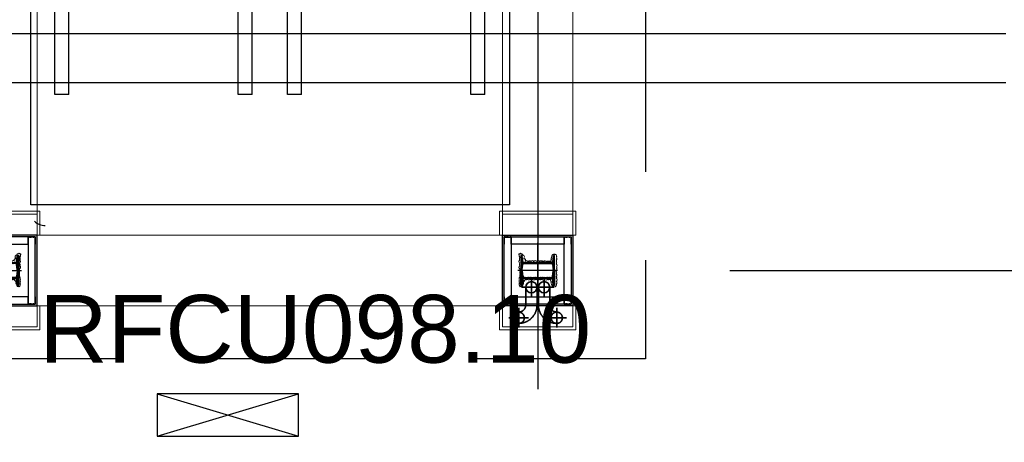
# Model space of a CAD drawing. Header units: centimetres. Extents: x -149939 to 48626, y -46000 to 152985.
# Tile 128 of 256: x -18313 to -11332, y 33783 to 36776. Entities that reach past the tile are written whole.
import ezdxf

# ---------------------------------------------------------------- set-up
doc = ezdxf.new("R2010")
doc.units = ezdxf.units.CM
doc.header["$LTSCALE"] = 50
doc.header["$PDMODE"] = 35
doc.header["$PDSIZE"] = 0.1
for name, pattern in [('Balustrady$0$DASHED', [0.75, 0.5, -0.25]), ('DASHDOT2', [12.7, 6.35, -3.175, 0, -3.175]), ('DIVIDE', [31.75, 12.7, -6.35, 0, -6.35, 0, -6.35]), ('HIDDEN', [9.525, 6.35, -3.175]), ('Kondygnacja  -0_5$0$HIDDEN', [9.525, 6.35, -3.175]), ('Kondygnacja  -0_5$0$HIDDEN2', [4.7625, 3.175, -1.5875]), ('Obudowy i okł. słupów$0$HIDDEN', [9.525, 6.35, -3.175]), ('Osie rzutów$0$DASHDOT2', [12.7, 6.35, -3.175, 0, -3.175]), ('Przekrój B-B$0$DASHDOT2', [12.7, 6.35, -3.175, 0, -3.175])]:
    doc.linetypes.add(name, pattern=pattern)
doc.layers.get('0').update_dxf_attribs({"color": 8})
doc.layers.get('DEFPOINTS').update_dxf_attribs({"color": 8})
for name, color, linetype in [('ARCH_INFO_OSIE', 8, 'Continuous'), ('ARCH_INFO_OSIE_IST', 8, 'Przekrój B-B$0$DASHDOT2'), ('ARCH_SCHODY_IST', 8, 'Continuous'), ('ARCH_SZYNY', 8, 'Continuous'), ('D1$0$ARCH_INFO_OPISY', 8, 'Continuous'), ('Kondygnacja  -0_5$0$ARCH_KONSTR_POWYŻEJ RZUTU', 8, 'Kondygnacja  -0_5$0$HIDDEN'), ('Kondygnacja  -0_5$0$ARCH_KONSTR_POWYŻEJ RZUTU_IST', 8, 'Kondygnacja  -0_5$0$HIDDEN2'), ('Kondygnacja  -0_5$0$ARCH_SCHODY_IST', 8, 'Continuous'), ('Kondygnacja  -0_5$0$ARCH_STROP', 8, 'Continuous'), ('Kondygnacja -1$0$ARCH_STAL_IST', 8, 'Continuous'), ('Obudowy i okł. słupów$0$ARCH_GK', 8, 'Continuous'), ('Obudowy i okł. słupów$0$ARCH_PROFILE', 8, 'Continuous'), ('Osie rzutów$0$ARCH_INFO_OSIE_IST', 8, 'Osie rzutów$0$DASHDOT2'), ('Osie rzutów$0$ARCH_INFO_OSIE_OPISY_IST', 8, 'Continuous')]:
    doc.layers.add(name, color=color, linetype=linetype)
for name, color, linetype, lineweight in [('INSTALACJE', 8, 'Continuous', 35), ('Kondygnacja  -0_5$0$ARCH_INFO_WYMIARY', 8, 'Continuous', 9), ('Obudowy i okł. słupów$0$ARCH_hatch', 8, 'Continuous', 13), ('Obudowy i okł. słupów$0$ARCH_WIDOK', 8, 'Continuous', 13), ('RFCU', 6, 'Continuous', 30)]:
    doc.layers.add(name, color=color, linetype=linetype, lineweight=lineweight)
doc.styles.add('Arial', font='ARIAL.TTF')
doc.styles.add('Kondygnacja  -0_5$0$Romans', font='Romans.shx', dxfattribs={"width": 0.7})
doc.linetypes.add('SZYNA_LINE', pattern='A,12.7,-7.75,["SZYNA",Standard,S=2.54,R=0,X=-5.95,Y=-1.27],-7.75', length=28.2)
doc.dimstyles.new('Kondygnacja  -0_5$0$Wymiary 1-100', dxfattribs={"dimtxt": 12, "dimasz": 10, "dimexe": 5, "dimexo": 0, "dimgap": 4, "dimtad": 1, "dimrnd": 0.5, "dimzin": 12, "dimdsep": 46, "dimtxsty": 'Kondygnacja  -0_5$0$Romans', "dimblk": 'Kondygnacja  -0_5$0$_Oblique', "dimcen": 10, "dimdle": 10, "dimclrt": 55, "dimazin": 0, "dimtfac": 1, "dimtmove": 1, "dimatfit": 3, "dimfxl": 8, "dimfxlon": 1, "dimtolj": 1, "dimtzin": 0, "dimarcsym": 0})
pattern_1 = [(315, (-9168.25782, 10650.3877), (0.224506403, 0.224506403), [])]

# ---------------------------------------------------------------- blocks, each defined once
blk = doc.blocks.new('Osie rzutów')
at = {"layer": 'Osie rzutów$0$ARCH_INFO_OSIE_IST', "ltscale": 10}
for p, q in [((10460, 12510), (10460, 4623.26)), ((4436.24, 8000), (15156.54, 8000))]:
    blk.add_line(p, q, dxfattribs=at)
blk = doc.blocks.new('Kondygnacja  -0_5$0$konstrukcja istniejąca -0.5')
at = {"layer": 'Kondygnacja  -0_5$0$ARCH_KONSTR_POWYŻEJ RZUTU_IST', "ltscale": 10}
for points in [[(9938, 8167.89), (10982, 8167.89)], [(10982, 8132.89), (9938, 8132.89)]]:
    blk.add_lwpolyline(points, dxfattribs=at)
blk = doc.blocks.new('pB słup')
at = {"layer": 'Kondygnacja -1$0$ARCH_STAL_IST'}
h = blk.add_hatch(dxfattribs=at)
h.set_pattern_fill('ANSI31', color=256, scale=0.1, angle=270, style=0)
h.set_pattern_definition(pattern_1)
edge = h.paths.add_edge_path()
edge.add_arc((24.9, 9.62), 0.87, 0, 82.02724)
edge.add_line((25.02, 10.48), (21.35, 11))
edge.add_arc((21.42, 11.51), 0.52, 180, 262.02724, ccw=False)
edge.add_line((20.9, 11.51), (20.9, 12))
edge.add_line((20.9, 12), (31.5, 12))
edge.add_line((31.5, 12), (31.5, 11.51))
edge.add_arc((30.98, 11.51), 0.52, 277.97276, 360, ccw=False)
edge.add_line((31.05, 11), (27.38, 10.48))
edge.add_arc((27.51, 9.62), 0.87, 97.97276, 180)
edge.add_line((26.64, 9.62), (26.64, -9.62))
edge.add_arc((27.51, -9.62), 0.87, 180, 262.02724)
edge.add_line((27.38, -10.48), (31.05, -11))
edge.add_arc((30.98, -11.51), 0.52, 360, 82.02724, ccw=False)
edge.add_line((31.5, -11.51), (31.5, -12))
edge.add_line((31.5, -12), (20.9, -12))
edge.add_line((20.9, -12), (20.9, -11.51))
edge.add_arc((21.42, -11.51), 0.52, 97.97276, 180, ccw=False)
edge.add_line((21.35, -11), (25.02, -10.48))
edge.add_arc((24.9, -9.62), 0.87, 277.97276, 0)
edge.add_line((25.76, -9.62), (25.76, 9.62))
h = blk.add_hatch(dxfattribs=at)
h.set_pattern_fill('ANSI31', color=256, scale=0.1, angle=270, style=0)
h.set_pattern_definition(pattern_1)
edge = h.paths.add_edge_path()
edge.add_arc((38.11, 9.62), 0.87, 97.97276, 180, ccw=False)
edge.add_line((37.98, 10.48), (41.65, 11))
edge.add_arc((41.58, 11.51), 0.52, 277.97276, 360)
edge.add_line((42.1, 11.51), (42.1, 12))
edge.add_line((42.1, 12), (31.5, 12))
edge.add_line((31.5, 12), (31.5, 11.51))
edge.add_arc((32.02, 11.51), 0.52, 180, 262.02724)
edge.add_line((31.95, 11), (35.62, 10.48))
edge.add_arc((35.5, 9.62), 0.87, 0, 82.02724, ccw=False)
edge.add_line((36.37, 9.62), (36.37, -9.62))
edge.add_arc((35.5, -9.62), 0.87, 277.97276, 360, ccw=False)
edge.add_line((35.62, -10.48), (31.95, -11))
edge.add_arc((32.02, -11.51), 0.52, 97.97276, 180)
edge.add_line((31.5, -11.51), (31.5, -12))
edge.add_line((31.5, -12), (42.1, -12))
edge.add_line((42.1, -12), (42.1, -11.51))
edge.add_arc((41.58, -11.51), 0.52, 0, 82.02724)
edge.add_line((41.65, -11), (37.98, -10.48))
edge.add_arc((38.11, -9.62), 0.87, 180, 262.02724, ccw=False)
edge.add_line((37.24, -9.62), (37.24, 9.62))
at = {"layer": 'Obudowy i okł. słupów$0$ARCH_hatch'}
h = blk.add_hatch(dxfattribs=at)
h.set_pattern_fill('AR-SAND', color=256, scale=0.01, style=0)
h.paths.add_polyline_path([(6.5, 25), (6.5, -25), (56.5, -25), (56.5, 25)])
h.paths.add_polyline_path([(55.25, 23.75), (55.25, -23.75), (7.75, -23.75), (7.75, 23.75)], flags=16)
at = {"layer": 'ARCH_INFO_OSIE', "linetype": 'DIVIDE', "ltscale": 0.1}
for points in [[(31.5, -14), (31.5, 14)], [(51.07, 0), (11.93, 0)], [(23.05, 0), (32.78, 0)]]:
    blk.add_lwpolyline(points, dxfattribs=at)
at = {"layer": 'Kondygnacja -1$0$ARCH_STAL_IST'}
for points in [[(25.76, 9.62, 0.37402), (25.02, 10.48), (21.35, 11, -0.37402), (20.9, 11.51), (20.9, 12), (31.5, 12), (31.5, 11.51, -0.37402), (31.05, 11), (27.38, 10.48, 0.37402), (26.64, 9.62), (26.64, -9.62, 0.37402), (27.38, -10.48), (31.05, -11, -0.37402), (31.5, -11.51), (31.5, -12), (20.9, -12), (20.9, -11.51, -0.37402), (21.35, -11), (25.02, -10.48, 0.37402), (25.76, -9.62)], [(37.24, 9.62, -0.37402), (37.98, 10.48), (41.65, 11, 0.37402), (42.1, 11.51), (42.1, 12), (31.5, 12), (31.5, 11.51, 0.37402), (31.95, 11), (35.62, 10.48, -0.37402), (36.37, 9.62), (36.37, -9.62, -0.37402), (35.62, -10.48), (31.95, -11, 0.37402), (31.5, -11.51), (31.5, -12), (42.1, -12), (42.1, -11.51, 0.37402), (41.65, -11), (37.98, -10.48, -0.37402), (37.24, -9.62)]]:
    blk.add_lwpolyline(points, format="xyb", close=True, dxfattribs=at)
at = {"layer": 'Obudowy i okł. słupów$0$ARCH_GK'}
for points in [[(6.5, -25), (56.5, -25), (56.5, 25), (6.5, 25)], [(7.75, -23.75), (55.25, -23.75), (55.25, 23.75), (7.75, 23.75)]]:
    blk.add_lwpolyline(points, close=True, dxfattribs=at)
at = {"layer": 'Obudowy i okł. słupów$0$ARCH_PROFILE'}
for points in [[(7.76, 22.16), (7.85, 22.25), (7.85, 22.75), (7.75, 22.85), (7.75, 23.75), (12.82, 23.75, -1), (12.82, 23.7), (7.8, 23.7), (7.8, 22.87), (7.9, 22.77), (7.9, 22.23), (7.8, 22.13), (7.8, 20.92), (7.9, 20.82), (7.9, 19.73), (7.8, 19.63), (7.8, 18.8), (12.82, 18.8, -1), (12.82, 18.75), (7.75, 18.75), (7.75, 19.65), (7.85, 19.75), (7.85, 20.8), (7.76, 20.89)], [(55.33, 22.16), (55.25, 22.25), (55.25, 22.75), (55.35, 22.85), (55.35, 23.75), (50.28, 23.75, 1), (50.28, 23.7), (55.3, 23.7), (55.3, 22.87), (55.2, 22.77), (55.2, 22.23), (55.3, 22.13), (55.3, 20.92), (55.2, 20.82), (55.2, 19.73), (55.3, 19.63), (55.3, 18.8), (50.28, 18.8, 1), (50.28, 18.75), (55.35, 18.75), (55.35, 19.65), (55.25, 19.75), (55.25, 20.8), (55.33, 20.89)], [(7.76, -22.16), (7.85, -22.25), (7.85, -22.75), (7.75, -22.85), (7.75, -23.75), (12.82, -23.75, 1), (12.82, -23.7), (7.8, -23.7), (7.8, -22.87), (7.9, -22.77), (7.9, -22.23), (7.8, -22.13), (7.8, -20.92), (7.9, -20.82), (7.9, -19.73), (7.8, -19.63), (7.8, -18.8), (12.82, -18.8, 1), (12.82, -18.75), (7.75, -18.75), (7.75, -19.65), (7.85, -19.75), (7.85, -20.8), (7.76, -20.89)], [(55.33, -22.16), (55.25, -22.25), (55.25, -22.75), (55.35, -22.85), (55.35, -23.75), (50.28, -23.75, -1), (50.28, -23.7), (55.3, -23.7), (55.3, -22.87), (55.2, -22.77), (55.2, -22.23), (55.3, -22.13), (55.3, -20.92), (55.2, -20.82), (55.2, -19.73), (55.3, -19.63), (55.3, -18.8), (50.28, -18.8, -1), (50.28, -18.75), (55.35, -18.75), (55.35, -19.65), (55.25, -19.75), (55.25, -20.8), (55.33, -20.89)]]:
    blk.add_lwpolyline(points, format="xyb", close=True, dxfattribs=at)
blk.add_lwpolyline([(50.25, -8.37), (50.25, -18.75), (12.85, -18.75), (12.85, 18.75), (50.25, 18.75), (50.25, -8.37)], dxfattribs=at)
at = {"layer": 'Obudowy i okł. słupów$0$ARCH_WIDOK'}
for points in [[(-10.5, -27), (6.5, -27), (6.5, 27), (-10.5, 27)], [(73.5, -27), (56.5, -27), (56.5, 27), (73.5, 27)]]:
    blk.add_lwpolyline(points, close=True, dxfattribs=at)
at = {"layer": 'Obudowy i okł. słupów$0$ARCH_WIDOK', "linetype": 'Obudowy i okł. słupów$0$HIDDEN'}
blk.add_lwpolyline([(71.5, -25), (71.5, 25), (-8.5, 25), (-8.5, -25)], close=True, dxfattribs=at)
at = {"layer": 'Obudowy i okł. słupów$0$ARCH_WIDOK'}
blk.add_lwpolyline([(37.73, -9.38, 0.520567), (37.73, -8.91, 0.520567), (37.73, -8.16, 0.520567), (37.73, -6.92, 0.520567), (37.73, -4.95, 0.520567), (37.73, -2.82, 0.520567), (37.73, -2.47, 0.520567), (37.73, -1.32, 0.520567), (37.73, -0.04, 0.520567), (37.73, 0.83, 0.520567), (37.73, 1.89, 0.520567), (37.73, 3.64, 0.520567), (37.73, 5.02, 0.520567), (37.73, 5.54, 0.520567), (37.73, 7.1, 0.520567), (37.73, 8.22, 0.520567), (37.73, 8.52, 0.520567), (37.73, 9.06, 0.520567), (38.39, 9.06, 0.520567), (38.39, 9.62, 0.520567), (39.17, 9.62, 0.520567), (39.17, 10.31, 0.520567), (40.18, 10.31, 0.520567), (41.11, 10.31, 0.391103), (41.8, 10.61, 0.097049), (42.38, 10.85, 0.466209), (42.81, 11.44, 0.695481), (42.74, 11.98, 0.486099), (42.81, 12.76, 0.35864), (41.85, 12.89, 0.520567), (40.68, 12.86, 0.520567), (39.91, 12.86, 0.520567), (38.8, 12.86, 0.520567), (37.52, 12.86, 0.520567), (36.51, 12.86, 0.520567), (36.51, 12.4, 0.520567), (35.25, 12.4, 0.520567), (34.27, 12.4, 0.520567), (33.73, 12.4, 0.520567), (32.86, 12.4, 0.520567), (32.11, 12.4, 0.520567), (31.32, 12.4, 0.520567), (30.58, 12.4, 0.630412), (28.2, 12.73, 0.291029), (26.08, 12.64, 0.793013), (24.54, 12.88, 0.148616), (22.09, 12.79, 0.285246), (20.52, 13.27, 1.165163), (19.83, 12.7, 1.326239), (19.84, 11.94, 0.520567), (19.84, 11, 0.520567), (20.91, 11, 0.520567), (20.91, 9.93, 0.520567), (22.7, 9.93, 0.520567), (23.52, 9.93, 0.520567), (23.52, 8.94, 0.520567), (24.97, 8.94, 0.520567), (24.98, 7.26, 0.520567), (25.02, 6.19, 0.520567), (24.89, 5.17, 0.520567), (24.87, 4.65, 0.520567), (25.04, 2.89, 0.520567), (24.98, 0.66, 0.520567), (25.04, -1.36, 0.520567), (25.04, -3.15, 0.520567), (25.06, -4.25, 0.520567), (25.21, -6.27, 0.520567), (25.14, -7.45, 0.520567), (25.1, -8.33, 0.520567), (25.06, -9.05, 0.520567), (24.91, -9.58, 0.520567), (23.82, -9.81, 0.520567), (22.6, -9.81, 0.520567), (21.78, -10.1, 0.520567), (20.85, -10.25, 0.520567), (20.32, -10.36, 0.520567), (20.22, -11.09, 0.520567), (20.24, -12.34, 0.520567), (21.21, -13.28, 0.520567), (21.99, -13.24, 0.520567), (22.91, -13.28, 0.520567), (24.22, -13.09, 0.520567), (25.44, -13.09, 0.520567), (26.76, -13.18, 0.520567), (28.83, -13.26, 0.520567), (30.05, -13.22, 0.520567), (31.5, -12.93, 0.520567), (32.47, -13.03, 0.520567), (33.96, -13.09, 0.520567), (35.72, -13.16, 0.520567), (37.01, -13.18, 0.520567), (39.18, -13.05, 0.520567), (41.18, -13.18, 0.520567), (42.5, -12.78, 0.520567), (42.97, -12.1, 0.520567), (42.84, -11.13, 0.520567), (42.29, -10.55, 0.520567), (41.6, -10, 0.520567), (40.36, -9.66, 0.520567), (39.39, -9.66, 0.520567)], format="xyb", close=True, dxfattribs=at)
blk = doc.blocks.new('schody połówka')
at = {"layer": 'ARCH_INFO_OSIE_IST', "ltscale": 2}
blk.add_line((380, 21.01), (380, -1905.05), dxfattribs=at)
at = {"layer": 'ARCH_SCHODY_IST'}
for p, q in [((37.5, -1675.26), (37.5, -1129.46)), ((202.5, -1675.26), (202.5, -1129.46)), ((47.5, -1675.26), (47.5, -1131.85)), ((212.5, -1675.26), (212.5, -1131.85)), ((167.5, -1675.26), (167.5, -1160.6)), ((177.5, -1675.26), (177.5, -1163)), ((332.5, -1675.26), (332.5, -1160.6)), ((342.5, -1675.26), (342.5, -1163)), ((47.5, -1675.26), (37.5, -1675.26)), ((177.5, -1675.26), (167.5, -1675.26)), ((212.5, -1675.26), (202.5, -1675.26)), ((342.5, -1675.26), (332.5, -1675.26))]:
    blk.add_line(p, q, dxfattribs=at)
at = {"layer": 'ARCH_SZYNY', "linetype": 'SZYNA_LINE', "ltscale": 3}
blk.add_arc((30.85, -1757.19, -1260), 11, 225.67094, 270, dxfattribs=at)
at = {"layer": 'INSTALACJE', "linetype": 'DASHDOT2', "ltscale": 10}
for p, q in [((375.5, -1818.9, -1120), (375.5, -1804.9, -140)), ((384.5, -1818.9, -1120), (384.5, -1804.9, -140)), ((382.5, -1811.9, -1120), (368.5, -1811.9, -140)), ((377.5, -1811.9, -1120), (391.5, -1811.9, -140)), ((366.5, -1840.45, -1750), (366.5, -1826.45, -770)), ((393.5, -1840.45, -1750), (393.5, -1826.45, -770)), ((373.5, -1833.5, -1120), (359.5, -1833.5, -140)), ((386.5, -1833.45, -1750), (400.5, -1833.45, -770))]:
    blk.add_line(p, q, dxfattribs=at)
at = {"layer": 'INSTALACJE', "linetype": 'HIDDEN', "ltscale": 0.5}
for p, q in [((371.5, -1811.85, -630), (371.5, -1824.45, -630)), ((379.5, -1811.85, -630), (379.5, -1824.45, -630)), ((380.5, -1811.85, -630), (380.5, -1824.45, -630)), ((388.5, -1811.85, -630), (388.5, -1824.45, -630))]:
    blk.add_line(p, q, dxfattribs=at)
at = {"layer": 'INSTALACJE'}
for centre in [(375.5, -1811.9, -630), (384.5, -1811.9, -630)]:
    blk.add_circle(centre, 4, dxfattribs=at)
at = {"layer": 'INSTALACJE', "linetype": 'HIDDEN', "ltscale": 0.5}
for centre in [(366.5, -1833.5, -630), (393.5, -1833.5, -630)]:
    blk.add_circle(centre, 4, dxfattribs=at)
for centre, radius, start, end in [((366.5, -1824.45, -630), 5, 270, 0), ((366.5, -1824.45, -630), 13, 270, 0), ((393.5, -1824.45, -630), 13, 180, 270), ((393.5, -1824.45, -630), 5, 180, 270)]:
    blk.add_arc(centre, radius, start, end, dxfattribs=at)
at = {"layer": 'Obudowy i okł. słupów$0$ARCH_WIDOK', "linetype": 'Obudowy i okł. słupów$0$HIDDEN', "ltscale": 3}
for p, q in [((25, -24.99, -630), (25, -1775, -630)), ((355, -24.99, -630), (355, -1775, -630)), ((405, -24.99, -630), (405, -1775, -630)), ((25, -1775, -630), (355, -1775, -630)), ((25, -1825, -630), (355, -1825, -630))]:
    blk.add_line(p, q, dxfattribs=at)
at = {"layer": 'D1$0$ARCH_INFO_OPISY', "rotation": 270}
blk.add_blockref('pB słup', (0, -1768.5, -630), dxfattribs=at)
at = {"layer": 'D1$0$ARCH_INFO_OPISY', "xscale": -1, "rotation": 90}
blk.add_blockref('pB słup', (380, -1768.5, -630), dxfattribs=at)
blk = doc.blocks.new('Kondygnacja  -0_5$0$_Oblique')
at = {"color": 0, "linetype": 'ByBlock', "lineweight": -2}
blk.add_line((-0.5, -0.5), (0.5, 0.5), dxfattribs=at)
blk = doc.blocks.new('*D212')
at = {"layer": 'DEFPOINTS', "color": 0}
for p in [(-30586.3, 81900), (-30681.1, 12489.5), (9064, 12489.5)]:
    blk.add_point(p, dxfattribs=at)
at = {"layer": 'Kondygnacja  -0_5$0$ARCH_INFO_WYMIARY', "color": 0, "lineweight": -2}
for p, q in [((-30673.1, 81900), (-30686.1, 81900)), ((-30681.1, 81910), (-30681.1, 12479.5)), ((-30673.1, 12489.5), (-30686.1, 12489.5))]:
    blk.add_line(p, q, dxfattribs=at)
at = {"layer": 'Kondygnacja  -0_5$0$ARCH_INFO_WYMIARY', "color": 0, "linetype": 'ByBlock', "lineweight": -2, "xscale": 10, "yscale": 10, "zscale": 10}
for p, rotation in [((-30681.1, 81900), 90), ((-30681.1, 12489.5), 270)]:
    blk.add_blockref('Kondygnacja  -0_5$0$_Oblique', p, dxfattribs=dict(at, rotation=rotation))
at = {"layer": 'Kondygnacja  -0_5$0$ARCH_INFO_WYMIARY', "color": 55, "insert": (-30691.1, 47194.8), "char_height": 12, "attachment_point": 5, "rotation": 90, "style": 'Kondygnacja  -0_5$0$Romans'}
blk.add_mtext('\\A1;69410.5', dxfattribs=at)

msp = doc.modelspace()

# ---------------------------------------------------------------- linework, layer by layer
at = {"linetype": 'Balustrady$0$DASHED', "ltscale": 50, "elevation": -6300}
msp.add_lwpolyline([(-19219.601, 53823.486), (-13875.468, 53823.486), (-13875.468, 34373.387), (-19219.601, 34373.387)], close=True, dxfattribs=at)
at = {"layer": 'Kondygnacja  -0_5$0$ARCH_SCHODY_IST'}
for p, q in [((-18065, 36247.409, 0), (-18065, 46605.561, 0)), ((-17965, 36247.409, 0), (-17965, 46581.603, 0)), ((-16415, 36247.409, 0), (-16415, 46605.561, 0)), ((-16315, 36247.409, 0), (-16315, 46581.603, 0)), ((-16765, 36247.409, 0), (-16765, 46294.103, 0)), ((-15115, 36247.409, 0), (-15115, 46294.103, 0)), ((-16665, 36247.409, 0), (-16665, 46270.144, 0)), ((-15015, 36247.409, 0), (-15015, 46270.144, 0))]:
    msp.add_line(p, q, dxfattribs=at)
at = {"layer": 'Kondygnacja  -0_5$0$ARCH_STROP'}
msp.add_lwpolyline([(-18240, 52125), (-14840, 52125), (-14840, 35465), (-18235, 35465)], close=True, dxfattribs=at)
at = {"layer": 'RFCU'}
for p, q in [((-16337.182, 34126.79), (-17337.182, 34126.79)), ((-17337.182, 34126.79), (-17337.182, 33826.79)), ((-17337.182, 33826.79), (-16337.182, 34126.79)), ((-17337.182, 34126.79), (-16337.182, 33826.79)), ((-16337.182, 34126.79), (-17337.182, 34126.79)), ((-17337.182, 34126.79), (-17337.182, 33826.79)), ((-17337.182, 33826.79), (-16337.182, 34126.79)), ((-17337.182, 34126.79), (-16337.182, 33826.79)), ((-16337.182, 33826.79), (-16337.182, 34126.79)), ((-16337.182, 33826.79), (-16337.182, 34126.79)), ((-17337.182, 33826.79), (-16337.182, 33826.79)), ((-17337.182, 33826.79), (-16337.182, 33826.79))]:
    msp.add_line(p, q, dxfattribs=at)

# ---------------------------------------------------------------- block references
at = {"xscale": 10, "yscale": 10, "zscale": 10}
msp.add_blockref('schody połówka', (-18440, 53000.042), dxfattribs=at)
at = {"layer": 'Kondygnacja  -0_5$0$ARCH_KONSTR_POWYŻEJ RZUTU', "xscale": 10, "yscale": 10, "zscale": 10}
msp.add_blockref('Kondygnacja  -0_5$0$konstrukcja istniejąca -0.5', (-121140, -45000), dxfattribs=at)
at = {"layer": 'Osie rzutów$0$ARCH_INFO_OSIE_OPISY_IST', "color": 30, "xscale": 10, "yscale": 10, "zscale": 10}
msp.add_blockref('Osie rzutów', (-121140, -45000), dxfattribs=at)

# ---------------------------------------------------------------- texts
at = {"layer": 'RFCU', "insert": (-18174.094, 34826.892), "char_height": 480, "width": 10742.22846, "attachment_point": 1, "style": 'Arial'}
msp.add_mtext('RFCU098.10', dxfattribs=at)

# ---------------------------------------------------------------- dimensions: what is measured, and where the dimension line sits
at = {"layer": 'Kondygnacja  -0_5$0$ARCH_INFO_WYMIARY'}
dim = msp.add_linear_dim(base=(-30681.114, 12489.5), p1=(-30586.301, 81900), p2=(9064, 12489.5), angle=90, dimstyle='Kondygnacja  -0_5$0$Wymiary 1-100', dxfattribs=at)
dim.commit()
dim.dimension.update_dxf_attribs({"geometry": '*D212', "text_midpoint": (-30691.114, 47194.75)})

doc.saveas('drawing.dxf')
